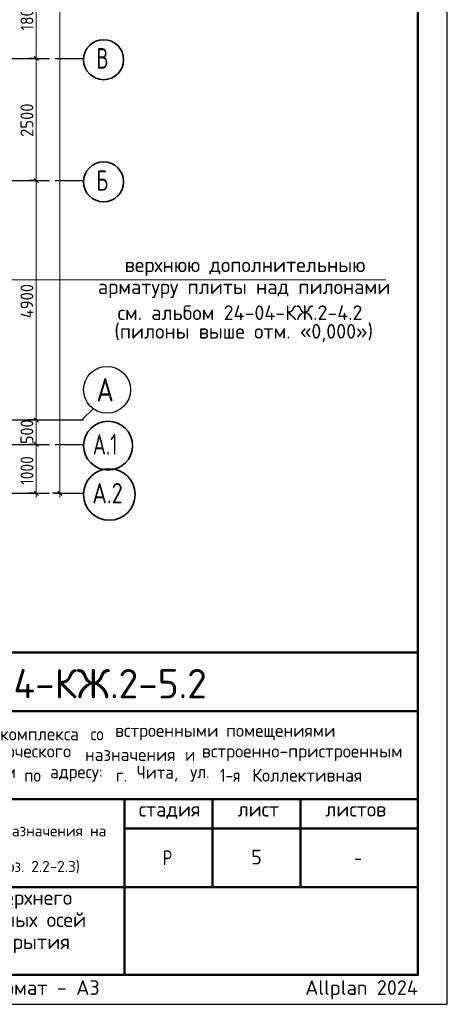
# Model space of a CAD drawing. Header units: millimetres. Extents: x 0 to 50400, y 0 to 35640.
# Tile 19 of 25: x 41657 to 50400, y 0 to 20154. Entities that reach past the tile are written whole.
import ezdxf

# ---------------------------------------------------------------- set-up
doc = ezdxf.new("R2010")
doc.units = ezdxf.units.MM
doc.linetypes.add('______5', pattern=[1320, 960, -120, 120, -120])
for name, color, linetype, lineweight in [('Standard', 7, 'Continuous', 25), ('Надписи', 7, 'Continuous', 25), ('Общий01', 7, 'Continuous', 13), ('Размерная линия_ общее', 7, 'Continuous', 13)]:
    doc.layers.add(name, color=color, linetype=linetype, lineweight=lineweight)
doc.layers.add('Оси', color=7, linetype='______5', true_color=0x656565)
doc.styles.add('ISOCPEUR', font='txt')

msp = doc.modelspace()

# ---------------------------------------------------------------- linework, layer by layer
at = {"layer": 'Standard', "color": 7, "linetype": 'Continuous', "lineweight": 50, "transparency": 33554687}
for p, q in [((27600, 7200), (49800, 7200)), ((35400, 6000), (49800, 6000)), ((35400, 4200), (49800, 4200)), ((43800, 2400), (43800, 4200)), ((45600, 2400), (45600, 4200)), ((47400, 2400), (47400, 4200)), ((43800, 3600), (49800, 3600)), ((35400, 2400), (49800, 2400)), ((43800, 600), (43800, 2400)), ((43800, 600), (43800, 2400))]:
    msp.add_line(p, q, dxfattribs=at)
at = {"layer": 'Standard', "color": 7, "linetype": 'Continuous', "lineweight": 25, "transparency": 33554687}
for p, q in [((49800, 600), (49800, 7200)), ((27600, 600), (49800, 600)), ((27600, 600), (49800, 600)), ((27600, 600), (49800, 600))]:
    msp.add_line(p, q, dxfattribs=at)
msp.add_lwpolyline([(0, 0), (50400, 0), (50400, 35640), (0, 35640), (0, 0)], close=True, dxfattribs=at)
at = {"layer": 'Standard', "color": 7, "linetype": 'Continuous', "lineweight": 50, "transparency": 33554687}
msp.add_lwpolyline([(2400, 35040), (49800, 35040), (49800, 600), (2400, 600), (2400, 35040)], close=True, dxfattribs=at)
at = {"layer": 'Общий01', "color": 7, "linetype": 'Continuous', "lineweight": 13, "transparency": 33554687}
msp.add_lwpolyline([(49145, 14830), (40614, 14830), (40614, 15930), (40001, 16362)], dxfattribs=at)
at = {"layer": 'Оси', "color": 8, "linetype": '______5', "lineweight": -3, "transparency": 33554687}
for p, q in [((8065, 19362), (42963, 19362)), ((8065, 16862), (42963, 16862)), ((8065, 11962), (42963, 11962)), ((8065, 11462), (42963, 11462)), ((8065, 10462), (42963, 10462))]:
    msp.add_line(p, q, dxfattribs=at)
at = {"layer": 'Оси', "color": 7, "linetype": 'Continuous', "lineweight": 25, "transparency": 33554687}
msp.add_lwpolyline([(40928, 11962), (42928, 11962), (43163, 12197)], dxfattribs=at)
at = {"layer": 'Оси', "color": 7, "linetype": 'Continuous', "lineweight": 35, "transparency": 33554687}
for centre, radius in [((43372, 19335), 409), ((43372, 16835), 409), ((43464, 11435), 501), ((43490, 10435), 527)]:
    msp.add_circle(centre, radius, dxfattribs=at)
at = {"layer": 'Оси', "color": 7, "linetype": 'Continuous', "lineweight": 25, "transparency": 33554687}
msp.add_circle((43443, 12578), 480, dxfattribs=at)
at = {"layer": 'Размерная линия_ общее', "color": 7, "linetype": 'Continuous', "lineweight": 13, "transparency": 33554687}
for p, q in [((41997, 19362), (41997, 21162)), ((41997, 16862), (41997, 19362)), ((41997, 11962), (41997, 16862)), ((41997, 11462), (41997, 11962)), ((41997, 10462), (41997, 10372)), ((42480, 10462), (42480, 10372))]:
    msp.add_line(p, q, dxfattribs=at)
at = {"layer": 'Размерная линия_ общее', "color": 7, "linetype": 'Continuous', "lineweight": -3, "transparency": 33554687}
for p, q in [((41997, 19362), (41847, 19362)), ((41997, 19362), (42147, 19362)), ((41997, 16862), (41847, 16862)), ((41997, 16862), (42147, 16862)), ((41997, 11962), (41847, 11962)), ((41997, 11962), (42147, 11962)), ((41997, 11462), (41847, 11462)), ((41997, 11462), (42147, 11462)), ((41997, 10462), (41847, 10462)), ((41997, 10462), (42147, 10462)), ((42480, 10462), (42330, 10462)), ((42480, 10462), (42630, 10462)), ((42480, 10462), (42648, 10462))]:
    msp.add_line(p, q, dxfattribs=at)
at = {"layer": 'Размерная линия_ общее', "color": 7, "linetype": 'Continuous', "lineweight": 25, "transparency": 33554687}
for p, q in [((42042, 19317), (41952, 19407)), ((42042, 16817), (41952, 16907)), ((42042, 11917), (41952, 12007)), ((42042, 11417), (41952, 11507)), ((42042, 10417), (41952, 10507)), ((42525, 10417), (42435, 10507))]:
    msp.add_line(p, q, dxfattribs=at)
at = {"layer": 'Размерная линия_ общее', "color": 7, "linetype": 'Continuous', "lineweight": 13, "transparency": 33554687}
for points in [[(42480, 10462), (42480, 20945), (42480, 20945), (42480, 32362)], [(41997, 10462), (41997, 10644), (41997, 10644), (41997, 11462)]]:
    msp.add_lwpolyline(points, dxfattribs=at)

# ---------------------------------------------------------------- texts
at = {"layer": 'Standard', "color": 7, "linetype": 'Continuous', "lineweight": 25, "transparency": 33554687, "attachment_point": 7, "style": 'ISOCPEUR'}
for s, insert, char_height, width in [('\\W0.99;верхнюю дополнительныю', (43803, 14906), 300, 4960.04), ('\\W0.99;арматуру плиты над пилонами', (43255, 14456), 300, 6055.18), ('\\W0.99;(пилоны выше отм. «0,000»)', (43593, 13556), 300, 5380.41), ('\\W0.99;см. альбом 24-04-КЖ.2-4.2', (43660, 14006), 300, 5245.4), ('\\W0.97;комплекса ', (41257, 5402), 264, 1975.29), ('\\W0.90;со ', (43105, 5402), 264, 620.97), ('\\W0.98;встроенными ', (43607, 5402), 264, 2398.16), ('\\W0.98;помещениями', (45877, 5402), 264, 2292.21), ('\\W0.98;коммерческого ', (40406, 4980), 264, 2714.91), ('\\W0.97;назначения ', (42993, 4980), 264, 2173.24), ('\\W0.87;и ', (45039, 4980), 264, 457.46), ('\\W0.99;встроенно-пристроенным', (45382, 4980), 264, 4298.92), ('\\W0.98;учреждением ', (39482, 4557), 264, 2397.9), ('\\W0.91;по ', (41752, 4557), 264, 647.69), ('\\W0.96;адресу: ', (42280, 4557), 264, 1472.67), ('\\W0.89;г. ', (43627, 4557), 264, 539.49), ('\\W0.95;Чита, ', (44049, 4557), 264, 1221.07), ('\\W0.92;ул. ', (45145, 4557), 264, 728.23), ('\\W0.86;1-я ', (45752, 4557), 264, 773.52), ('\\W0.98;Коллективная', (46412, 4557), 264, 2450.61), ('\\W0.99;стадия    лист     листов', (44091, 3795), 300, 5247.11), ('\\W0.80;Р', (44580, 2850), 300, 359.84), ('\\W0.78;-', (48495, 2850), 300, 326.39)]:
    msp.add_mtext(s, dxfattribs=dict(at, insert=insert, char_height=char_height, width=width))
at = {"layer": 'Standard', "color": 7, "linetype": 'Continuous', "lineweight": 50, "transparency": 33554687, "insert": (39882, 6262), "char_height": 600, "width": 6049.91, "attachment_point": 7, "style": 'ISOCPEUR'}
msp.add_mtext('\\W0.98;24-04-КЖ.2-5.2', dxfattribs=at)
at = {"layer": 'Standard', "color": 7, "linetype": 'Continuous', "lineweight": 18, "transparency": 33554687, "char_height": 228, "attachment_point": 7, "style": 'ISOCPEUR'}
for s, insert, width in [('\\W0.99;общественно-делового и коммерческого назначения на', (35570, 3376), 8168.16), ('\\W0.99;поликлиническим учреждением (поз. 2.2-2.3)', (36459, 2646), 6390.3)]:
    msp.add_mtext(s, dxfattribs=dict(at, insert=insert, width=width))
at = {"layer": 'Standard', "color": 7, "linetype": 'Continuous', "lineweight": 25, "transparency": 33554687, "insert": (39600, 2335), "char_height": 300, "width": 6830.25, "attachment_point": 2, "line_spacing_factor": 0.903614}
msp.add_mtext('\\A1;{\\fISOCPEUR|i0|b0;\\H300.000000;\\W1.000000;\\C7;Схема дополнительного верхнего}\\P{\\fISOCPEUR|i0|b0;\\H300.000000;\\W1.000000;\\C7;армирования вдоль буквенных осей}\\P{\\fISOCPEUR|i0|b0;\\H300.000000;\\W1.000000;\\C7;конструкции плиты перекрытия}\\P{\\fISOCPEUR|i0|b0;\\H300.000000;\\W1.000000;\\C7;над 1-ым этажом}\\P', dxfattribs=at)
at = {"layer": 'Standard', "color": 8, "linetype": 'Continuous', "lineweight": 13, "transparency": 33554687, "insert": (49800, 297), "char_height": 300, "width": 14099.36, "attachment_point": 6, "style": 'ISOCPEUR'}
msp.add_mtext('\\A1;{\\fISOCPEUR|i0|b0;\\H300.000000;\\W1.000000;\\C8;Копировал                  формат - А3                      Allplan 2024}\\P', dxfattribs=at)
at = {"layer": 'Надписи', "color": 7, "linetype": 'Continuous', "lineweight": 13, "transparency": 33554687, "insert": (46500, 3012), "char_height": 300, "width": 326.67, "attachment_point": 5, "style": 'ISOCPEUR'}
msp.add_mtext('\\A1;{\\fISOCPEUR|i0|b0;\\H300.000000;\\W1.000000;\\C7;5}\\P', dxfattribs=at)
at = {"layer": 'Оси', "color": 7, "linetype": 'Continuous', "lineweight": 35, "transparency": 33554687, "attachment_point": 7, "style": 'ISOCPEUR'}
for s, insert, char_height, width in [('\\W0.70;В', (43225, 19152), 420, 440.79), ('\\W0.70;Б', (43225, 16652), 420, 440.79), ('\\W0.82;А', (43227, 12338), 480, 628.23), ('\\W0.71;А.1', (43152, 11252), 420, 773.25), ('\\W0.79;А.2', (43141, 10252), 420, 864)]:
    msp.add_mtext(s, dxfattribs=dict(at, insert=insert, char_height=char_height, width=width))
at = {"layer": 'Размерная линия_ общее', "color": 7, "linetype": 'Continuous', "lineweight": 25, "transparency": 33554687, "char_height": 264, "attachment_point": 7, "rotation": 90, "style": 'ISOCPEUR'}
for s, insert, width in [('\\W0.87;1800', (41937, 19932), 800.28), ('\\W0.93;2500', (41937, 17756), 861.71), ('\\W0.93;4900', (41937, 14043), 888.46), ('\\W0.91;500', (41937, 11467), 674.39), ('\\W0.87;1000', (41937, 10632), 800.28)]:
    msp.add_mtext(s, dxfattribs=dict(at, insert=insert, width=width))

doc.saveas('drawing.dxf')
